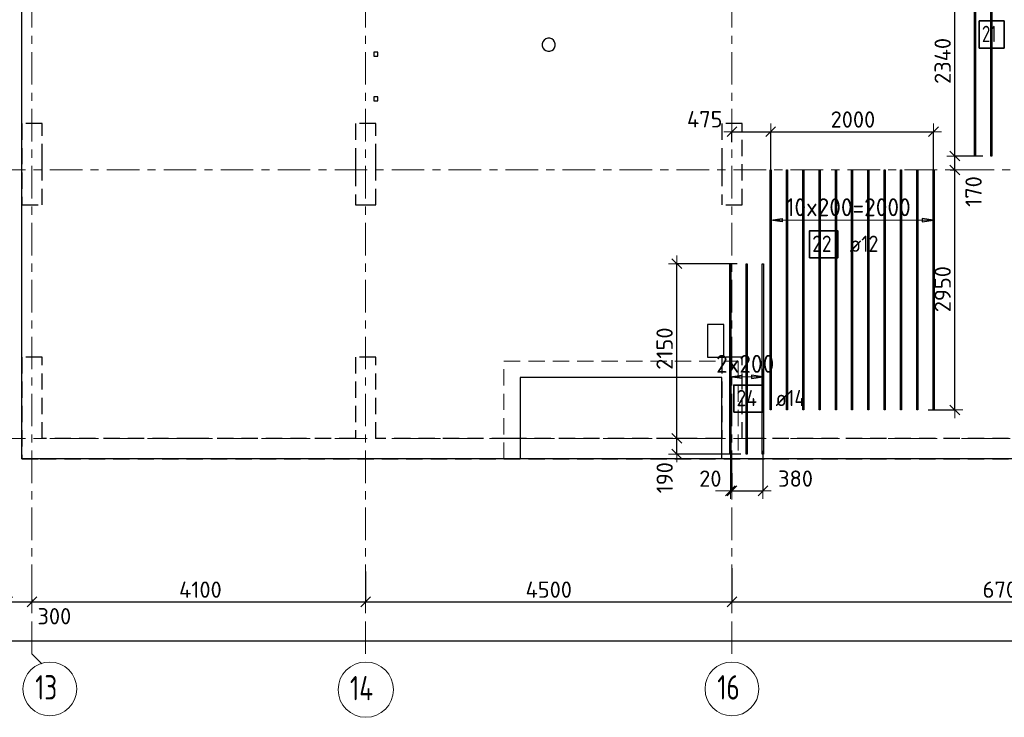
# Model space of a CAD drawing. Header units: metres. Extents: x -38 to 100, y -15 to 19.
# Tile 8 of 41: x 33 to 45, y -3 to 5. Entities that reach past the tile are written whole.
import ezdxf

# ---------------------------------------------------------------- set-up
doc = ezdxf.new("R2010")
doc.units = ezdxf.units.M
doc.header["$PDMODE"] = 65
for name, pattern in [('______11', [0.5, 0.4, -0.05, 0, -0.05]), ('______2', [0.27, 0.2, -0.07]), ('______5', [1.1, 0.8, -0.1, 0.1, -0.1])]:
    doc.linetypes.add(name, pattern=pattern)
for name, color, linetype, lineweight in [('XR$2$Осевая линия (1)', 7, '______5', 13), ('XR$2$Размерная линия (1)', 7, 'Continuous', 13), ('XR$3$Перекрытие (1)', 7, 'Continuous', 35), ('XR$3$Перекрытие (2)', 7, 'Continuous', 35), ('XR$3$Размерная линия (1)', 7, 'Continuous', 13), ('XR$5$Стена (1)', 7, 'Continuous', 35)]:
    doc.layers.add(name, color=color, linetype=linetype, lineweight=lineweight)
doc.layers.add('XR$3$Арм.стержн.Доп. Арм ниж.зоны У', color=7, linetype='Continuous', lineweight=35, true_color=0x1cff1c)
doc.styles.add('ISOCPEUR', font='txt')
doc.dimstyles.new('DIMSTYLE_3', dxfattribs={"dimtxt": 0.2, "dimasz": 0.2, "dimexe": 0, "dimexo": 0, "dimgap": 0.1, "dimtad": 2, "dimdec": 0, "dimlfac": 1000, "dimrnd": 5, "dimzin": 12, "dimdsep": 46, "dimtxsty": 'ISOCPEUR', "dimblk1": 'ALL_ML_STRICH', "dimblk2": 'ALL_ML_STRICH', "dimsah": 1, "dimcen": 0, "dimclrd": 7, "dimclre": 256, "dimclrt": 7, "dimadec": 0, "dimazin": 0, "dimtfac": 1, "dimtdec": 0, "dimtix": 1, "dimtmove": 2, "dimatfit": 3, "dimfxl": 0, "dimtzin": 0, "dimlwd": 0, "dimlwe": -3, "dimarcsym": 0})
doc.dimstyles.new('DIMSTYLE_4', dxfattribs={"dimtxt": 0.2, "dimasz": 0.2, "dimexe": 0, "dimexo": 0, "dimgap": 0.1, "dimtad": 0, "dimdec": 0, "dimlfac": 1000, "dimrnd": 5, "dimzin": 12, "dimdsep": 46, "dimtxsty": 'ISOCPEUR', "dimblk1": 'ALL_ML_STRICH', "dimblk2": 'ALL_ML_STRICH', "dimsah": 1, "dimcen": 0, "dimclrd": 7, "dimclre": 256, "dimclrt": 7, "dimadec": 0, "dimazin": 0, "dimtfac": 1, "dimtdec": 0, "dimtix": 1, "dimtmove": 2, "dimatfit": 3, "dimfxl": 0, "dimtvp": 1.2, "dimtzin": 0, "dimlwd": 0, "dimlwe": -3, "dimarcsym": 0})
doc.dimstyles.new('DIMSTYLE_6', dxfattribs={"dimtxt": 0.2, "dimasz": 0.2, "dimexe": 0, "dimexo": 0, "dimgap": 0.1, "dimtad": 2, "dimdec": 0, "dimlfac": 1000, "dimrnd": 5, "dimzin": 12, "dimdsep": 46, "dimtxsty": 'ISOCPEUR', "dimblk1": 'ALL_ML_STRICH', "dimblk2": 'ALL_ML_STRICH', "dimsah": 1, "dimcen": 0, "dimclrd": 7, "dimclre": 256, "dimclrt": 7, "dimadec": 0, "dimazin": 0, "dimtfac": 1, "dimtdec": 0, "dimtix": 1, "dimtmove": 2, "dimatfit": 3, "dimfxl": 0, "dimtvp": 1.2, "dimtzin": 0, "dimlwd": 0, "dimlwe": -3, "dimarcsym": 0})
doc.dimstyles.new('DIMSTYLE_7', dxfattribs={"dimtxt": 0.2, "dimasz": 0.2, "dimexe": 0, "dimexo": 0, "dimgap": 0.1, "dimtad": 0, "dimdec": 0, "dimlfac": 1000, "dimrnd": 5, "dimzin": 12, "dimdsep": 46, "dimtxsty": 'ISOCPEUR', "dimblk1": 'ALL_ML_STRICH', "dimblk2": 'ALL_ML_STRICH', "dimsah": 1, "dimcen": 0, "dimclrd": 7, "dimclre": 256, "dimclrt": 7, "dimadec": 0, "dimazin": 0, "dimtfac": 1, "dimtdec": 0, "dimtix": 1, "dimtmove": 2, "dimatfit": 3, "dimfxl": 0, "dimtvp": 1.2, "dimtzin": 0, "dimlwd": 0, "dimlwe": -3, "dimarcsym": 0})

# ---------------------------------------------------------------- blocks, each defined once
blk = doc.blocks.new('ALL_ML_STRICH')
at = {"color": 0, "linetype": 'ByBlock', "lineweight": -2}
for p, q in [((-1, 0), (0.5, 0)), ((-0.3, -0.3), (0.3, 0.3)), ((0, -0.5), (0, 0.5))]:
    blk.add_line(p, q, dxfattribs=at)
blk = doc.blocks.new('*D12')
at = {"layer": 'DEFPOINTS', "color": 7, "linetype": 'Continuous', "lineweight": 13, "transparency": 33554687}
for p in [(32.55, -2.002), (32.55, -2.009), (32.85, -1.958)]:
    blk.add_point(p, dxfattribs=at)
at = {"layer": 'XR$2$Размерная линия (1)', "color": 9, "linetype": 'Continuous', "lineweight": -2, "true_color": 0xc7c7c7, "transparency": 33554687}
for p, q in [((32.55, -2.022), (32.55, -2.009)), ((32.85, -1.978), (32.85, -2.009))]:
    blk.add_line(p, q, dxfattribs=at)
at = {"layer": 'XR$2$Размерная линия (1)', "color": 7, "linetype": 'Continuous', "lineweight": -2, "transparency": 33554687}
blk.add_line((32.55, -2.009), (32.85, -2.009), dxfattribs=at)
at = {"layer": 'XR$2$Размерная линия (1)', "color": 7, "linetype": 'Continuous', "lineweight": 13, "transparency": 33554687, "xscale": 0.2, "yscale": 0.2, "zscale": 0.2, "rotation": 180}
blk.add_blockref('ALL_ML_STRICH', (32.55, -2.009), dxfattribs=at)
at = {"layer": 'XR$2$Размерная линия (1)', "color": 7, "linetype": 'Continuous', "lineweight": 13, "transparency": 33554687, "xscale": 0.2, "yscale": 0.2, "zscale": 0.2}
blk.add_blockref('ALL_ML_STRICH', (32.85, -2.009), dxfattribs=at)
at = {"layer": 'XR$2$Размерная линия (1)', "color": 7, "linetype": 'Continuous', "lineweight": 13, "transparency": 33554687, "insert": (33.126, -2.186), "char_height": 0.2, "width": 0.6, "attachment_point": 5, "style": 'ISOCPEUR'}
blk.add_mtext('\\A1;{300}', dxfattribs=at)
blk = doc.blocks.new('*D13')
at = {"layer": 'DEFPOINTS', "color": 7, "linetype": 'Continuous', "lineweight": 13, "transparency": 33554687}
for p in [(36.95, -1.617), (32.85, -1.958), (32.85, -2.009)]:
    blk.add_point(p, dxfattribs=at)
at = {"layer": 'XR$2$Размерная линия (1)', "color": 9, "linetype": 'Continuous', "lineweight": -2, "true_color": 0xc7c7c7, "transparency": 33554687}
for p, q in [((36.95, -1.637), (36.95, -2.009)), ((32.85, -1.978), (32.85, -2.009))]:
    blk.add_line(p, q, dxfattribs=at)
at = {"layer": 'XR$2$Размерная линия (1)', "color": 7, "linetype": 'Continuous', "lineweight": -2, "transparency": 33554687}
blk.add_line((32.85, -2.009), (36.95, -2.009), dxfattribs=at)
at = {"layer": 'XR$2$Размерная линия (1)', "color": 7, "linetype": 'Continuous', "lineweight": 13, "transparency": 33554687, "xscale": 0.2, "yscale": 0.2, "zscale": 0.2, "rotation": 180}
blk.add_blockref('ALL_ML_STRICH', (32.85, -2.009), dxfattribs=at)
at = {"layer": 'XR$2$Размерная линия (1)', "color": 7, "linetype": 'Continuous', "lineweight": 13, "transparency": 33554687, "xscale": 0.2, "yscale": 0.2, "zscale": 0.2}
blk.add_blockref('ALL_ML_STRICH', (36.95, -2.009), dxfattribs=at)
at = {"layer": 'XR$2$Размерная линия (1)', "color": 7, "linetype": 'Continuous', "lineweight": 13, "transparency": 33554687, "insert": (34.92, -1.859), "char_height": 0.2, "width": 0.8, "attachment_point": 5, "style": 'ISOCPEUR'}
blk.add_mtext('\\A1;{4100}', dxfattribs=at)
blk = doc.blocks.new('*D14')
at = {"layer": 'DEFPOINTS', "color": 7, "linetype": 'Continuous', "lineweight": 13, "transparency": 33554687}
for p in [(36.95, -1.617), (41.45, -1.575), (36.95, -2.009)]:
    blk.add_point(p, dxfattribs=at)
at = {"layer": 'XR$2$Размерная линия (1)', "color": 9, "linetype": 'Continuous', "lineweight": -2, "true_color": 0xc7c7c7, "transparency": 33554687}
for p, q in [((36.95, -1.637), (36.95, -2.009)), ((41.45, -1.595), (41.45, -2.009))]:
    blk.add_line(p, q, dxfattribs=at)
at = {"layer": 'XR$2$Размерная линия (1)', "color": 7, "linetype": 'Continuous', "lineweight": -2, "transparency": 33554687}
blk.add_line((36.95, -2.009), (41.45, -2.009), dxfattribs=at)
at = {"layer": 'XR$2$Размерная линия (1)', "color": 7, "linetype": 'Continuous', "lineweight": 13, "transparency": 33554687, "xscale": 0.2, "yscale": 0.2, "zscale": 0.2, "rotation": 180}
blk.add_blockref('ALL_ML_STRICH', (36.95, -2.009), dxfattribs=at)
at = {"layer": 'XR$2$Размерная линия (1)', "color": 7, "linetype": 'Continuous', "lineweight": 13, "transparency": 33554687, "xscale": 0.2, "yscale": 0.2, "zscale": 0.2}
blk.add_blockref('ALL_ML_STRICH', (41.45, -2.009), dxfattribs=at)
at = {"layer": 'XR$2$Размерная линия (1)', "color": 7, "linetype": 'Continuous', "lineweight": 13, "transparency": 33554687, "insert": (39.2, -1.859), "char_height": 0.2, "width": 0.8, "attachment_point": 5, "style": 'ISOCPEUR'}
blk.add_mtext('\\A1;{4500}', dxfattribs=at)
blk = doc.blocks.new('*D15')
at = {"layer": 'DEFPOINTS', "color": 7, "linetype": 'Continuous', "lineweight": 13, "transparency": 33554687}
for p in [(41.45, -1.575), (48.15, -1.606), (41.45, -2.009)]:
    blk.add_point(p, dxfattribs=at)
at = {"layer": 'XR$2$Размерная линия (1)', "color": 9, "linetype": 'Continuous', "lineweight": -2, "true_color": 0xc7c7c7, "transparency": 33554687}
for p, q in [((41.45, -1.595), (41.45, -2.009)), ((48.15, -1.626), (48.15, -2.009))]:
    blk.add_line(p, q, dxfattribs=at)
at = {"layer": 'XR$2$Размерная линия (1)', "color": 7, "linetype": 'Continuous', "lineweight": -2, "transparency": 33554687}
blk.add_line((41.45, -2.009), (48.15, -2.009), dxfattribs=at)
at = {"layer": 'XR$2$Размерная линия (1)', "color": 7, "linetype": 'Continuous', "lineweight": 13, "transparency": 33554687, "xscale": 0.2, "yscale": 0.2, "zscale": 0.2, "rotation": 180}
blk.add_blockref('ALL_ML_STRICH', (41.45, -2.009), dxfattribs=at)
at = {"layer": 'XR$2$Размерная линия (1)', "color": 7, "linetype": 'Continuous', "lineweight": 13, "transparency": 33554687, "xscale": 0.2, "yscale": 0.2, "zscale": 0.2}
blk.add_blockref('ALL_ML_STRICH', (48.15, -2.009), dxfattribs=at)
at = {"layer": 'XR$2$Размерная линия (1)', "color": 7, "linetype": 'Continuous', "lineweight": 13, "transparency": 33554687, "insert": (44.81, -1.859), "char_height": 0.2, "width": 0.8, "attachment_point": 5, "style": 'ISOCPEUR'}
blk.add_mtext('\\A1;{6700}', dxfattribs=at)
blk = doc.blocks.new('*D18')
at = {"layer": 'DEFPOINTS', "color": 7, "linetype": 'Continuous', "lineweight": 13, "transparency": 33554687}
for p in [(0.5, -2.363), (61.6, -2.4), (0.5, -2.49)]:
    blk.add_point(p, dxfattribs=at)
at = {"layer": 'XR$2$Размерная линия (1)', "color": 9, "linetype": 'Continuous', "lineweight": -2, "true_color": 0xc7c7c7, "transparency": 33554687}
for p, q in [((0.5, -2.383), (0.5, -2.49)), ((61.6, -2.42), (61.6, -2.49))]:
    blk.add_line(p, q, dxfattribs=at)
at = {"layer": 'XR$2$Размерная линия (1)', "color": 7, "linetype": 'Continuous', "lineweight": -2, "transparency": 33554687}
blk.add_line((0.5, -2.49), (61.6, -2.49), dxfattribs=at)
at = {"layer": 'XR$2$Размерная линия (1)', "color": 7, "linetype": 'Continuous', "lineweight": 13, "transparency": 33554687, "xscale": 0.2, "yscale": 0.2, "zscale": 0.2, "rotation": 180}
blk.add_blockref('ALL_ML_STRICH', (0.5, -2.49), dxfattribs=at)
at = {"layer": 'XR$2$Размерная линия (1)', "color": 7, "linetype": 'Continuous', "lineweight": 13, "transparency": 33554687, "xscale": 0.2, "yscale": 0.2, "zscale": 0.2}
blk.add_blockref('ALL_ML_STRICH', (61.6, -2.49), dxfattribs=at)
at = {"layer": 'XR$2$Размерная линия (1)', "color": 7, "linetype": 'Continuous', "lineweight": 13, "transparency": 33554687, "insert": (31.1, -2.34), "char_height": 0.2, "width": 1, "attachment_point": 5, "style": 'ISOCPEUR'}
blk.add_mtext('\\A1;{61100}', dxfattribs=at)
blk = doc.blocks.new('*D55')
at = {"layer": 'DEFPOINTS', "color": 7, "linetype": 'Continuous', "lineweight": 13, "transparency": 33554687}
for p in [(44.151, 3.3), (43.843, 0.35), (44.189, 0.35)]:
    blk.add_point(p, dxfattribs=at)
at = {"layer": 'XR$3$Размерная линия (1)', "color": 9, "linetype": 'Continuous', "lineweight": -2, "true_color": 0xc7c7c7, "transparency": 33554687}
for p, q in [((44.131, 3.3), (44.189, 3.3)), ((43.863, 0.35), (44.189, 0.35))]:
    blk.add_line(p, q, dxfattribs=at)
at = {"layer": 'XR$3$Размерная линия (1)', "color": 7, "linetype": 'Continuous', "lineweight": -2, "transparency": 33554687}
blk.add_line((44.189, 0.35), (44.189, 3.3), dxfattribs=at)
at = {"layer": 'XR$3$Размерная линия (1)', "color": 7, "linetype": 'Continuous', "lineweight": 13, "transparency": 33554687, "xscale": 0.2, "yscale": 0.2, "zscale": 0.2}
for p, rotation in [((44.189, 3.3), 90), ((44.189, 0.35), 270)]:
    blk.add_blockref('ALL_ML_STRICH', p, dxfattribs=dict(at, rotation=rotation))
at = {"layer": 'XR$3$Размерная линия (1)', "color": 7, "linetype": 'Continuous', "lineweight": 13, "transparency": 33554687, "insert": (44.039, 1.835), "char_height": 0.2, "width": 0.8, "attachment_point": 5, "rotation": 90, "style": 'ISOCPEUR'}
blk.add_mtext('\\A1;{2950}', dxfattribs=at)
blk = doc.blocks.new('*D56')
at = {"layer": 'DEFPOINTS', "color": 7, "linetype": 'Continuous', "lineweight": 13, "transparency": 33554687}
for p in [(44.553, 3.471), (44.151, 3.3), (44.189, 3.3)]:
    blk.add_point(p, dxfattribs=at)
at = {"layer": 'XR$3$Размерная линия (1)', "color": 9, "linetype": 'Continuous', "lineweight": -2, "true_color": 0xc7c7c7, "transparency": 33554687}
for p, q in [((44.533, 3.471), (44.189, 3.471)), ((44.131, 3.3), (44.189, 3.3))]:
    blk.add_line(p, q, dxfattribs=at)
at = {"layer": 'XR$3$Размерная линия (1)', "color": 7, "linetype": 'Continuous', "lineweight": -2, "transparency": 33554687}
blk.add_line((44.189, 3.3), (44.189, 3.471), dxfattribs=at)
at = {"layer": 'XR$3$Размерная линия (1)', "color": 7, "linetype": 'Continuous', "lineweight": 13, "transparency": 33554687, "xscale": 0.2, "yscale": 0.2, "zscale": 0.2}
for p, rotation in [((44.189, 3.471), 90), ((44.189, 3.3), 270)]:
    blk.add_blockref('ALL_ML_STRICH', p, dxfattribs=dict(at, rotation=rotation))
at = {"layer": 'XR$3$Размерная линия (1)', "color": 7, "linetype": 'Continuous', "lineweight": 13, "transparency": 33554687, "insert": (44.419, 3.035), "char_height": 0.2, "width": 0.6, "attachment_point": 5, "rotation": 90, "style": 'ISOCPEUR'}
blk.add_mtext('\\A1;{170}', dxfattribs=at)
blk = doc.blocks.new('*D57')
at = {"layer": 'DEFPOINTS', "color": 7, "linetype": 'Continuous', "lineweight": 13, "transparency": 33554687}
for p in [(44.527, 5.811), (44.189, 3.471), (44.553, 3.471)]:
    blk.add_point(p, dxfattribs=at)
at = {"layer": 'XR$3$Размерная линия (1)', "color": 9, "linetype": 'Continuous', "lineweight": -2, "true_color": 0xc7c7c7, "transparency": 33554687}
for p, q in [((44.507, 5.811), (44.189, 5.811)), ((44.533, 3.471), (44.189, 3.471))]:
    blk.add_line(p, q, dxfattribs=at)
at = {"layer": 'XR$3$Размерная линия (1)', "color": 7, "linetype": 'Continuous', "lineweight": -2, "transparency": 33554687}
blk.add_line((44.189, 3.471), (44.189, 5.811), dxfattribs=at)
at = {"layer": 'XR$3$Размерная линия (1)', "color": 7, "linetype": 'Continuous', "lineweight": 13, "transparency": 33554687, "xscale": 0.2, "yscale": 0.2, "zscale": 0.2}
for p, rotation in [((44.189, 5.811), 90), ((44.189, 3.471), 270)]:
    blk.add_blockref('ALL_ML_STRICH', p, dxfattribs=dict(at, rotation=rotation))
at = {"layer": 'XR$3$Размерная линия (1)', "color": 7, "linetype": 'Continuous', "lineweight": 13, "transparency": 33554687, "insert": (44.039, 4.641), "char_height": 0.2, "width": 0.8, "attachment_point": 5, "rotation": 90, "style": 'ISOCPEUR'}
blk.add_mtext('\\A1;{2340}', dxfattribs=at)
blk = doc.blocks.new('*D58')
at = {"layer": 'DEFPOINTS', "color": 7, "linetype": 'Continuous', "lineweight": 13, "transparency": 33554687}
for p in [(41.431, -0.173), (41.45, -0.406), (41.431, -0.644)]:
    blk.add_point(p, dxfattribs=at)
at = {"layer": 'XR$3$Размерная линия (1)', "color": 9, "linetype": 'Continuous', "lineweight": -2, "true_color": 0xc7c7c7, "transparency": 33554687}
for p, q in [((41.431, -0.193), (41.431, -0.644)), ((41.45, -0.426), (41.45, -0.644))]:
    blk.add_line(p, q, dxfattribs=at)
at = {"layer": 'XR$3$Размерная линия (1)', "color": 7, "linetype": 'Continuous', "lineweight": -2, "transparency": 33554687}
blk.add_line((41.431, -0.644), (41.45, -0.644), dxfattribs=at)
at = {"layer": 'XR$3$Размерная линия (1)', "color": 7, "linetype": 'Continuous', "lineweight": 13, "transparency": 33554687, "xscale": 0.2, "yscale": 0.2, "zscale": 0.2}
blk.add_blockref('ALL_ML_STRICH', (41.45, -0.644), dxfattribs=at)
at = {"layer": 'XR$3$Размерная линия (1)', "color": 7, "linetype": 'Continuous', "lineweight": 13, "transparency": 33554687, "xscale": 0.2, "yscale": 0.2, "zscale": 0.2, "rotation": 180}
blk.add_blockref('ALL_ML_STRICH', (41.431, -0.644), dxfattribs=at)
at = {"layer": 'XR$3$Размерная линия (1)', "color": 7, "linetype": 'Continuous', "lineweight": 13, "transparency": 33554687, "insert": (41.185, -0.494), "char_height": 0.2, "width": 0.4, "attachment_point": 5, "style": 'ISOCPEUR'}
blk.add_mtext('\\A1;{20}', dxfattribs=at)
blk = doc.blocks.new('*D59')
at = {"layer": 'DEFPOINTS', "color": 7, "linetype": 'Continuous', "lineweight": 13, "transparency": 33554687}
for p in [(41.831, -0.131), (41.45, -0.406), (41.45, -0.644)]:
    blk.add_point(p, dxfattribs=at)
at = {"layer": 'XR$3$Размерная линия (1)', "color": 9, "linetype": 'Continuous', "lineweight": -2, "true_color": 0xc7c7c7, "transparency": 33554687}
for p, q in [((41.831, -0.151), (41.831, -0.644)), ((41.45, -0.426), (41.45, -0.644))]:
    blk.add_line(p, q, dxfattribs=at)
at = {"layer": 'XR$3$Размерная линия (1)', "color": 7, "linetype": 'Continuous', "lineweight": -2, "transparency": 33554687}
blk.add_line((41.45, -0.644), (41.831, -0.644), dxfattribs=at)
at = {"layer": 'XR$3$Размерная линия (1)', "color": 7, "linetype": 'Continuous', "lineweight": 13, "transparency": 33554687, "xscale": 0.2, "yscale": 0.2, "zscale": 0.2, "rotation": 180}
blk.add_blockref('ALL_ML_STRICH', (41.45, -0.644), dxfattribs=at)
at = {"layer": 'XR$3$Размерная линия (1)', "color": 7, "linetype": 'Continuous', "lineweight": 13, "transparency": 33554687, "xscale": 0.2, "yscale": 0.2, "zscale": 0.2}
blk.add_blockref('ALL_ML_STRICH', (41.831, -0.644), dxfattribs=at)
at = {"layer": 'XR$3$Размерная линия (1)', "color": 7, "linetype": 'Continuous', "lineweight": 13, "transparency": 33554687, "insert": (42.232, -0.494), "char_height": 0.2, "width": 0.6, "attachment_point": 5, "style": 'ISOCPEUR'}
blk.add_mtext('\\A1;{380}', dxfattribs=at)
blk = doc.blocks.new('*D60')
at = {"layer": 'DEFPOINTS', "color": 7, "linetype": 'Continuous', "lineweight": 13, "transparency": 33554687}
for p in [(41.45, 3.771), (41.45, 3.621), (41.927, 3.151)]:
    blk.add_point(p, dxfattribs=at)
at = {"layer": 'XR$3$Размерная линия (1)', "color": 9, "linetype": 'Continuous', "lineweight": -2, "true_color": 0xc7c7c7, "transparency": 33554687}
for p, q in [((41.45, 3.641), (41.45, 3.771)), ((41.927, 3.171), (41.927, 3.771))]:
    blk.add_line(p, q, dxfattribs=at)
at = {"layer": 'XR$3$Размерная линия (1)', "color": 7, "linetype": 'Continuous', "lineweight": -2, "transparency": 33554687}
blk.add_line((41.45, 3.771), (41.927, 3.771), dxfattribs=at)
at = {"layer": 'XR$3$Размерная линия (1)', "color": 7, "linetype": 'Continuous', "lineweight": 13, "transparency": 33554687, "xscale": 0.2, "yscale": 0.2, "zscale": 0.2, "rotation": 180}
blk.add_blockref('ALL_ML_STRICH', (41.45, 3.771), dxfattribs=at)
at = {"layer": 'XR$3$Размерная линия (1)', "color": 7, "linetype": 'Continuous', "lineweight": 13, "transparency": 33554687, "xscale": 0.2, "yscale": 0.2, "zscale": 0.2}
blk.add_blockref('ALL_ML_STRICH', (41.927, 3.771), dxfattribs=at)
at = {"layer": 'XR$3$Размерная линия (1)', "color": 7, "linetype": 'Continuous', "lineweight": 13, "transparency": 33554687, "insert": (41.116, 3.924), "char_height": 0.2, "width": 0.6, "attachment_point": 5, "style": 'ISOCPEUR'}
blk.add_mtext('\\A1;{475}', dxfattribs=at)
blk = doc.blocks.new('*D61')
at = {"layer": 'DEFPOINTS', "color": 7, "linetype": 'Continuous', "lineweight": 13, "transparency": 33554687}
for p in [(41.927, 3.771), (41.927, 3.151), (43.927, 3.265)]:
    blk.add_point(p, dxfattribs=at)
at = {"layer": 'XR$3$Размерная линия (1)', "color": 9, "linetype": 'Continuous', "lineweight": -2, "true_color": 0xc7c7c7, "transparency": 33554687}
for p, q in [((41.927, 3.171), (41.927, 3.771)), ((43.927, 3.285), (43.927, 3.771))]:
    blk.add_line(p, q, dxfattribs=at)
at = {"layer": 'XR$3$Размерная линия (1)', "color": 7, "linetype": 'Continuous', "lineweight": -2, "transparency": 33554687}
blk.add_line((41.927, 3.771), (43.927, 3.771), dxfattribs=at)
at = {"layer": 'XR$3$Размерная линия (1)', "color": 7, "linetype": 'Continuous', "lineweight": 13, "transparency": 33554687, "xscale": 0.2, "yscale": 0.2, "zscale": 0.2, "rotation": 180}
blk.add_blockref('ALL_ML_STRICH', (41.927, 3.771), dxfattribs=at)
at = {"layer": 'XR$3$Размерная линия (1)', "color": 7, "linetype": 'Continuous', "lineweight": 13, "transparency": 33554687, "xscale": 0.2, "yscale": 0.2, "zscale": 0.2}
blk.add_blockref('ALL_ML_STRICH', (43.927, 3.771), dxfattribs=at)
at = {"layer": 'XR$3$Размерная линия (1)', "color": 7, "linetype": 'Continuous', "lineweight": 13, "transparency": 33554687, "insert": (42.937, 3.921), "char_height": 0.2, "width": 0.8, "attachment_point": 5, "style": 'ISOCPEUR'}
blk.add_mtext('\\A1;{2000}', dxfattribs=at)
blk = doc.blocks.new('*D110')
at = {"layer": 'DEFPOINTS', "color": 7, "linetype": 'Continuous', "lineweight": 13, "transparency": 33554687}
for p in [(41.026, 0), (40.773, -0.192), (41.578, -0.192)]:
    blk.add_point(p, dxfattribs=at)
at = {"layer": 'XR$3$Размерная линия (1)', "color": 9, "linetype": 'Continuous', "lineweight": -2, "true_color": 0xc7c7c7, "transparency": 33554687}
for p, q in [((41.006, 0), (40.773, 0)), ((41.558, -0.192), (40.773, -0.192))]:
    blk.add_line(p, q, dxfattribs=at)
at = {"layer": 'XR$3$Размерная линия (1)', "color": 7, "linetype": 'Continuous', "lineweight": -2, "transparency": 33554687}
blk.add_line((40.773, -0.192), (40.773, 0), dxfattribs=at)
at = {"layer": 'XR$3$Размерная линия (1)', "color": 7, "linetype": 'Continuous', "lineweight": 13, "transparency": 33554687, "xscale": 0.2, "yscale": 0.2, "zscale": 0.2}
for p, rotation in [((40.773, 0), 90), ((40.773, -0.192), 270)]:
    blk.add_blockref('ALL_ML_STRICH', p, dxfattribs=dict(at, rotation=rotation))
at = {"layer": 'XR$3$Размерная линия (1)', "color": 7, "linetype": 'Continuous', "lineweight": 13, "transparency": 33554687, "insert": (40.624, -0.484), "char_height": 0.2, "width": 0.6, "attachment_point": 5, "rotation": 90, "style": 'ISOCPEUR'}
blk.add_mtext('\\A1;{190}', dxfattribs=at)
blk = doc.blocks.new('*D111')
at = {"layer": 'DEFPOINTS', "color": 7, "linetype": 'Continuous', "lineweight": 13, "transparency": 33554687}
for p in [(41.534, 2.148), (40.773, 0), (41.026, 0)]:
    blk.add_point(p, dxfattribs=at)
at = {"layer": 'XR$3$Размерная линия (1)', "color": 9, "linetype": 'Continuous', "lineweight": -2, "true_color": 0xc7c7c7, "transparency": 33554687}
for p, q in [((41.514, 2.148), (40.773, 2.148)), ((41.006, 0), (40.773, 0))]:
    blk.add_line(p, q, dxfattribs=at)
at = {"layer": 'XR$3$Размерная линия (1)', "color": 7, "linetype": 'Continuous', "lineweight": -2, "transparency": 33554687}
blk.add_line((40.773, 0), (40.773, 2.148), dxfattribs=at)
at = {"layer": 'XR$3$Размерная линия (1)', "color": 7, "linetype": 'Continuous', "lineweight": 13, "transparency": 33554687, "xscale": 0.2, "yscale": 0.2, "zscale": 0.2}
for p, rotation in [((40.773, 2.148), 90), ((40.773, 0), 270)]:
    blk.add_blockref('ALL_ML_STRICH', p, dxfattribs=dict(at, rotation=rotation))
at = {"layer": 'XR$3$Размерная линия (1)', "color": 7, "linetype": 'Continuous', "lineweight": 13, "transparency": 33554687, "insert": (40.623, 1.104), "char_height": 0.2, "width": 0.8, "attachment_point": 5, "rotation": 90, "style": 'ISOCPEUR'}
blk.add_mtext('\\A1;{2150}', dxfattribs=at)

msp = doc.modelspace()

# ---------------------------------------------------------------- linework, layer by layer
at = {"layer": 'XR$2$Осевая линия (1)', "color": 253, "linetype": '______11', "lineweight": 13, "true_color": 0xa0a0a0, "transparency": 33554687}
for p, q in [((32.85, -2.65), (32.85, 18.35)), ((36.95, -2.65), (36.95, 8.76)), ((41.45, -2.65), (41.45, 8.13)), ((-2.63, 3.3), (62.6, 3.3)), ((-2.63, 0), (62.6, 0)), ((32.85, -2.65), (32.9702, -2.7702))]:
    msp.add_line(p, q, dxfattribs=at)
at = {"layer": 'XR$2$Осевая линия (1)', "color": 7, "linetype": 'Continuous', "lineweight": 13, "transparency": 33554687}
for centre, radius in [((33.0704, -3.0799), 0.3304), ((36.9521, -3.0891), 0.3396), ((41.4504, -3.0799), 0.3304)]:
    msp.add_circle(centre, radius, dxfattribs=at)
at = {"layer": 'XR$3$Арм.стержн.Доп. Арм ниж.зоны У', "color": 253, "linetype": 'Continuous', "lineweight": -3, "true_color": 0xa0a0a0, "transparency": 33554687}
for p, q in [((41.9273, 2.6821), (41.9273, 2.7821)), ((41.9273, 2.6821), (41.9273, 2.5821)), ((43.9273, 2.6821), (43.9273, 2.7821)), ((43.9273, 2.6821), (43.9273, 2.5821)), ((41.4305, 0.7568), (41.4305, 0.8568)), ((41.8305, 0.7568), (41.8305, 0.8568)), ((41.4305, 0.7568), (41.4305, 0.6568)), ((41.8305, 0.7568), (41.8305, 0.6568))]:
    msp.add_line(p, q, dxfattribs=at)
at = {"layer": 'XR$3$Арм.стержн.Доп. Арм ниж.зоны У', "color": 7, "linetype": 'Continuous', "lineweight": 25, "transparency": 33554687}
for p, q in [((41.9273, 2.6821), (42.0673, 2.7021)), ((42.0673, 2.6621), (41.9273, 2.6821)), ((42.0673, 2.7021), (42.0673, 2.6621)), ((43.9273, 2.6821), (43.7873, 2.7021)), ((43.7873, 2.7021), (43.7873, 2.6621)), ((43.7873, 2.6621), (43.9273, 2.6821)), ((41.4305, 0.7568), (41.5705, 0.7768)), ((41.5705, 0.7368), (41.4305, 0.7568)), ((41.5705, 0.7768), (41.5705, 0.7368)), ((41.8305, 0.7568), (41.6905, 0.7768)), ((41.6905, 0.7768), (41.6905, 0.7368)), ((41.6905, 0.7368), (41.8305, 0.7568))]:
    msp.add_line(p, q, dxfattribs=at)
at = {"layer": 'XR$3$Арм.стержн.Доп. Арм ниж.зоны У', "color": 7, "linetype": 'Continuous', "lineweight": 13, "transparency": 33554687}
for p, q in [((41.9273, 2.6821), (41.9273, 2.6821)), ((43.9273, 2.6821), (43.9273, 2.6821)), ((41.4305, 0.7568), (41.4305, 0.7568)), ((41.4305, 0.7568), (41.8305, 0.7568)), ((41.8305, 0.7568), (41.8305, 0.7568))]:
    msp.add_line(p, q, dxfattribs=at)
at = {"layer": 'XR$3$Арм.стержн.Доп. Арм ниж.зоны У', "color": 34, "linetype": 'Continuous', "lineweight": 25, "transparency": 33554687}
for points in [[(44.432, 3.4709), (44.432, 5.8109), (44.444, 5.8109), (44.444, 3.4709), (44.432, 3.4709)], [(44.632, 3.4709), (44.632, 5.8109), (44.644, 5.8109), (44.644, 3.4709), (44.632, 3.4709)], [(41.9213, 0.35), (41.9213, 3.3), (41.9333, 3.3), (41.9333, 0.35), (41.9213, 0.35)], [(42.1213, 0.35), (42.1213, 3.3), (42.1333, 3.3), (42.1333, 0.35), (42.1213, 0.35)], [(42.3213, 0.35), (42.3213, 3.3), (42.3333, 3.3), (42.3333, 0.35), (42.3213, 0.35)], [(42.5213, 0.35), (42.5213, 3.3), (42.5333, 3.3), (42.5333, 0.35), (42.5213, 0.35)], [(42.7213, 0.35), (42.7213, 3.3), (42.7333, 3.3), (42.7333, 0.35), (42.7213, 0.35)], [(42.9213, 0.35), (42.9213, 3.3), (42.9333, 3.3), (42.9333, 0.35), (42.9213, 0.35)], [(43.1213, 0.35), (43.1213, 3.3), (43.1333, 3.3), (43.1333, 0.35), (43.1213, 0.35)], [(43.3213, 0.35), (43.3213, 3.3), (43.3333, 3.3), (43.3333, 0.35), (43.3213, 0.35)], [(43.5213, 0.35), (43.5213, 3.3), (43.5333, 3.3), (43.5333, 0.35), (43.5213, 0.35)], [(43.7213, 0.35), (43.7213, 3.3), (43.7333, 3.3), (43.7333, 0.35), (43.7213, 0.35)], [(43.9213, 0.35), (43.9213, 3.3), (43.9333, 3.3), (43.9333, 0.35), (43.9213, 0.35)]]:
    msp.add_lwpolyline(points, dxfattribs=at)
at = {"layer": 'XR$3$Арм.стержн.Доп. Арм ниж.зоны У', "color": 7, "linetype": 'Continuous', "lineweight": 35, "transparency": 33554687}
for points in [[(44.488, 4.7997), (44.7947, 4.7997), (44.7947, 5.133), (44.488, 5.133), (44.488, 4.7997)], [(42.4034, 2.2195), (42.7501, 2.2195), (42.7501, 2.5529), (42.4034, 2.5529), (42.4034, 2.2195)], [(41.4725, 0.3229), (41.8392, 0.3229), (41.8392, 0.6563), (41.4725, 0.6563), (41.4725, 0.3229)]]:
    msp.add_lwpolyline(points, dxfattribs=at)
at = {"layer": 'XR$3$Арм.стержн.Доп. Арм ниж.зоны У', "color": 7, "linetype": 'Continuous', "lineweight": 13, "transparency": 33554687}
msp.add_lwpolyline([(41.9273, 2.6821), (41.9643, 2.6821), (41.9643, 2.6821), (43.9273, 2.6821)], dxfattribs=at)
at = {"layer": 'XR$3$Арм.стержн.Доп. Арм ниж.зоны У', "color": 7, "linetype": 'Continuous', "lineweight": 25, "transparency": 33554687}
for points in [[(41.4375, 2.1481), (41.4375, -0.1919), (41.4235, -0.1919), (41.4235, 2.1481), (41.4375, 2.1481)], [(41.6375, 2.1481), (41.6375, -0.1919), (41.6235, -0.1919), (41.6235, 2.1481), (41.6375, 2.1481)], [(41.8375, 2.1481), (41.8375, -0.1919), (41.8235, -0.1919), (41.8235, 2.1481), (41.8375, 2.1481)]]:
    msp.add_lwpolyline(points, dxfattribs=at)
at = {"layer": 'XR$3$Перекрытие (1)', "color": 7, "linetype": 'Continuous', "lineweight": 25, "transparency": 33554687}
for p, q in [((32.725, -0.25), (32.725, 16.65)), ((39.1281, 4.8763), (39.1203, 4.8523)), ((39.1203, 4.8523), (39.1203, 4.8271)), ((39.143, 4.8967), (39.1281, 4.8763)), ((39.1634, 4.9116), (39.143, 4.8967)), ((39.1874, 4.9194), (39.1634, 4.9116)), ((39.2126, 4.9194), (39.1874, 4.9194)), ((39.2366, 4.9116), (39.2126, 4.9194)), ((39.257, 4.8967), (39.2366, 4.9116)), ((39.2719, 4.8763), (39.257, 4.8967)), ((39.2797, 4.8523), (39.2719, 4.8763)), ((39.2797, 4.8271), (39.2797, 4.8523)), ((37.05, 4.75), (37.05, 4.7)), ((37.1, 4.75), (37.05, 4.75)), ((37.1, 4.7), (37.1, 4.75)), ((39.1203, 4.8271), (39.1281, 4.8031)), ((39.1281, 4.8031), (39.143, 4.7827)), ((39.143, 4.7827), (39.1634, 4.7678)), ((39.1634, 4.7678), (39.1874, 4.76)), ((39.1874, 4.76), (39.2126, 4.76)), ((39.2126, 4.76), (39.2366, 4.7678)), ((39.2366, 4.7678), (39.257, 4.7827)), ((39.257, 4.7827), (39.2719, 4.8031)), ((39.2719, 4.8031), (39.2797, 4.8271)), ((37.05, 4.7), (37.1, 4.7)), ((37.05, 4.2), (37.05, 4.15)), ((37.1, 4.2), (37.05, 4.2)), ((37.05, 4.15), (37.1, 4.15)), ((37.1, 4.15), (37.1, 4.2)), ((41.15, 1.4), (41.15, 1)), ((41.35, 1.4), (41.15, 1.4)), ((41.35, 1), (41.35, 1.4)), ((41.15, 1), (41.35, 1)), ((38.8498, 0.75), (38.8498, -0.25)), ((41.325, 0.75), (38.8498, 0.75)), ((41.325, -0.25), (41.325, 0.75)), ((38.8498, -0.25), (32.725, -0.25)), ((45.55, -0.25), (41.325, -0.25))]:
    msp.add_line(p, q, dxfattribs=at)
at = {"layer": 'XR$3$Перекрытие (2)', "color": 7, "linetype": '______2', "lineweight": 18, "transparency": 33554687}
for p, q in [((38.6498, -0.25), (38.6498, 0.95)), ((38.6498, 0.95), (41.525, 0.95)), ((41.525, 0.95), (41.525, -0.25))]:
    msp.add_line(p, q, dxfattribs=at)
at = {"layer": 'XR$3$Перекрытие (2)', "color": 7, "linetype": 'Continuous', "lineweight": 25, "transparency": 33554687}
msp.add_line((41.325, -0.25), (38.8498, -0.25), dxfattribs=at)
at = {"layer": 'XR$5$Стена (1)', "color": 253, "linetype": '______2', "lineweight": -3, "true_color": 0xa0a0a0, "transparency": 33554687}
for p, q in [((32.975, 3.87), (32.725, 3.87)), ((32.725, 3.87), (32.725, 2.87)), ((32.975, 3.42), (32.975, 3.87)), ((37.075, 3.87), (36.825, 3.87)), ((36.825, 3.87), (36.825, 3.42)), ((37.075, 3.42), (37.075, 3.87)), ((41.325, 3.87), (41.325, 3.42)), ((41.575, 3.87), (41.325, 3.87)), ((41.575, 2.87), (41.575, 3.87)), ((32.975, 3.3), (32.975, 3.42)), ((36.825, 3.42), (36.825, 3.3)), ((37.075, 3.3), (37.075, 3.42)), ((41.325, 3.42), (41.325, 3.3)), ((32.975, 2.87), (32.975, 3.3)), ((36.825, 3.3), (36.825, 2.87)), ((37.075, 2.87), (37.075, 3.3)), ((41.325, 3.3), (41.325, 2.87)), ((32.725, 2.87), (32.975, 2.87)), ((36.825, 2.87), (36.995, 2.87)), ((36.995, 2.87), (37.075, 2.87)), ((41.375, 2.87), (41.575, 2.87)), ((41.455, 2.87), (41.575, 2.87)), ((32.975, 1), (32.725, 1)), ((32.725, 1), (32.725, -0.25)), ((32.975, 0), (32.975, 1)), ((37.075, 1), (36.825, 1)), ((36.825, 1), (36.825, 0)), ((37.075, 1), (36.995, 1)), ((37.075, 0), (37.075, 1)), ((41.575, 1), (41.325, 1)), ((41.325, 1), (41.325, 0)), ((41.575, 1), (41.455, 1)), ((41.575, 0), (41.575, 1)), ((34.83, 0), (32.975, 0)), ((34.95, 0), (34.83, 0)), ((36.825, 0), (34.95, 0)), ((38.6998, 0), (37.075, 0)), ((38.8198, 0), (38.6998, 0)), ((41.325, 0), (38.8198, 0)), ((45.15, 0), (41.575, 0)), ((32.725, -0.25), (32.95, -0.25)), ((32.95, -0.25), (41.35, -0.25)), ((41.35, -0.25), (48.25, -0.25))]:
    msp.add_line(p, q, dxfattribs=at)

# ---------------------------------------------------------------- texts
at = {"layer": 'XR$2$Осевая линия (1)', "color": 7, "linetype": 'Continuous', "lineweight": 13, "transparency": 33554687, "char_height": 0.3, "attachment_point": 7, "style": 'ISOCPEUR'}
for s, insert, width in [('\\W0.75;13', (32.8904, -3.2104), 0.472281), ('\\W0.76;14', (36.7571, -3.2196), 0.504562), ('\\W0.75;16', (41.2704, -3.2104), 0.472281)]:
    msp.add_mtext(s, dxfattribs=dict(at, insert=insert, width=width))
at = {"layer": 'XR$3$Арм.стержн.Доп. Арм ниж.зоны У', "color": 7, "linetype": 'Continuous', "lineweight": 25, "transparency": 33554687, "char_height": 0.2, "attachment_point": 7, "style": 'ISOCPEUR'}
for s, insert, width in [('\\W0.75;21', (44.5213, 4.873), 0.314854), ('\\W0.87;22', (42.4367, 2.2929), 0.367208), ('\\W0.89; ø12 ', (42.7834, 2.2929), 0.749105), ('\\W0.88;24', (41.5059, 0.3963), 0.387995), ('\\W0.89; ø14 ', (41.8725, 0.3963), 0.769432)]:
    msp.add_mtext(s, dxfattribs=dict(at, insert=insert, width=width))
at = {"layer": 'XR$3$Арм.стержн.Доп. Арм ниж.зоны У', "color": 7, "linetype": 'Continuous', "lineweight": 13, "transparency": 33554687, "char_height": 0.22, "attachment_point": 7, "style": 'ISOCPEUR'}
for s, insert, width in [('\\W0.95;10x200=2000', (42.1133, 2.7321), 1.753129), ('\\W0.95;2x200', (41.2565, 0.8068), 0.873359)]:
    msp.add_mtext(s, dxfattribs=dict(at, insert=insert, width=width))

# ---------------------------------------------------------------- dimensions: what is measured, and where the dimension line sits
at = {"layer": 'XR$2$Размерная линия (1)', "color": 7, "linetype": 'Continuous', "lineweight": 13, "transparency": 33554687}
for base, p1, p2, dimstyle, picture, middle in [((36.95, -2.009), (32.85, -1.9782), (36.95, -1.6372), 'DIMSTYLE_3', '*D13', (34.92, -1.859)), ((41.45, -2.009), (36.95, -1.6372), (41.45, -1.5948), 'DIMSTYLE_3', '*D14', (39.2, -1.859)), ((48.15, -2.009), (41.45, -1.5948), (48.15, -1.6259), 'DIMSTYLE_3', '*D15', (44.81, -1.859)), ((32.85, -2.009), (32.55, -2.0216), (32.85, -1.9782), 'DIMSTYLE_4', '*D12', (33.1259, -2.1862)), ((61.6, -2.4901), (0.5, -2.3833), (61.6, -2.4201), 'DIMSTYLE_3', '*D18', (31.1, -2.3401))]:
    dim = msp.add_linear_dim(base=base, p1=p1, p2=p2, dimstyle=dimstyle, override={"dimpost": '<>', "dimclrd": 7, "dimclre": 9, "dimclrt": 7, "dimlwd": 0, "dimlwe": 65533}, dxfattribs=at)
    dim.commit()
    dim.dimension.update_dxf_attribs({"geometry": picture, "text_midpoint": middle, "dimtype": 160})
at = {"layer": 'XR$3$Размерная линия (1)', "color": 7, "linetype": 'Continuous', "lineweight": 13, "transparency": 33554687}
for base, p1, p2, dimstyle, picture, middle in [((44.1894, 5.8109), (44.5329, 3.4709), (44.5072, 5.8109), 'DIMSTYLE_3', '*D57', (44.0394, 4.6409)), ((44.1894, 3.4709), (44.1309, 3.3), (44.5329, 3.4709), 'DIMSTYLE_7', '*D56', (44.4189, 3.0351)), ((44.1894, 3.3), (43.8626, 0.35), (44.1309, 3.3), 'DIMSTYLE_3', '*D55', (44.0394, 1.835)), ((40.7734, 2.1481), (41.0056, 0), (41.5137, 2.1481), 'DIMSTYLE_3', '*D111', (40.6234, 1.1041)), ((40.7734, 0), (41.5583, -0.1919), (41.0056, 0), 'DIMSTYLE_6', '*D110', (40.6235, -0.4838))]:
    dim = msp.add_linear_dim(base=base, p1=p1, p2=p2, angle=90, dimstyle=dimstyle, override={"dimpost": '<>', "dimclrd": 7, "dimclre": 9, "dimclrt": 7, "dimlwd": 0, "dimlwe": 65533}, dxfattribs=at)
    dim.commit()
    dim.dimension.update_dxf_attribs({"geometry": picture, "text_midpoint": middle, "dimtype": 160})
for base, p1, p2, dimstyle, picture, middle in [((41.9273, 3.7709), (41.45, 3.6409), (41.9273, 3.1706), 'DIMSTYLE_6', '*D60', (41.1158, 3.9244)), ((43.9273, 3.7709), (41.9273, 3.1706), (43.9273, 3.2852), 'DIMSTYLE_3', '*D61', (42.9373, 3.9209)), ((41.45, -0.64379), (41.43054, -0.19341), (41.45, -0.42554), 'DIMSTYLE_6', '*D58', (41.18486, -0.4939)), ((41.83054, -0.64379), (41.45, -0.42554), (41.83054, -0.15093), 'DIMSTYLE_6', '*D59', (42.23219, -0.49371))]:
    dim = msp.add_linear_dim(base=base, p1=p1, p2=p2, dimstyle=dimstyle, override={"dimpost": '<>', "dimclrd": 7, "dimclre": 9, "dimclrt": 7, "dimlwd": 0, "dimlwe": 65533}, dxfattribs=at)
    dim.commit()
    dim.dimension.update_dxf_attribs({"geometry": picture, "text_midpoint": middle, "dimtype": 160})

doc.saveas('drawing.dxf')
